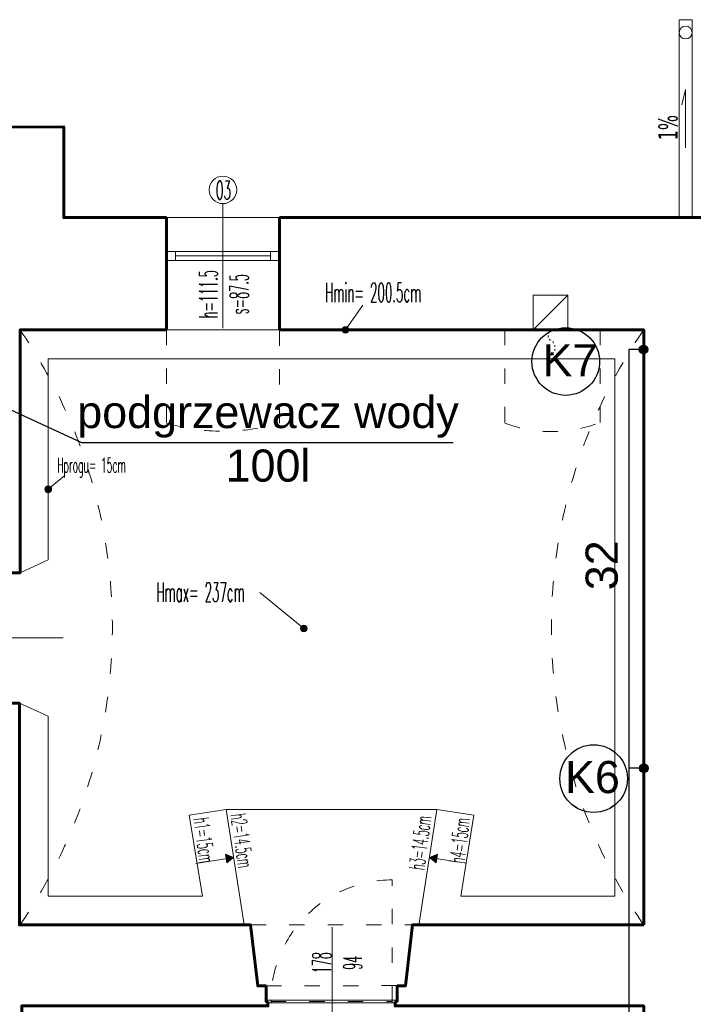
# Model space of a CAD drawing. Header units: millimetres. Extents: x -4784 to -1089, y 53657 to 55321.
# Tile 6 of 32: x -3880 to -3356, y 54555 to 55321. Entities that reach past the tile are written whole.
import ezdxf

# ---------------------------------------------------------------- set-up
doc = ezdxf.new("R2010")
doc.units = ezdxf.units.MM
doc.linetypes.add('ACAD_ISO03W100', pattern=[30, 12, -18])
doc.linetypes.add('GCAD_ISO03W100', pattern=[30, 12, -18])
for name, color, linetype in [('-- K_SANIT_opis', 11, 'Continuous'), ('-- WODA', 5, 'Continuous'), ('-- WODA_piony', 11, 'Continuous')]:
    doc.layers.add(name, color=color, linetype=linetype)
for name, color, linetype, lineweight in [('0.CIENKA', 7, 'Continuous', 5), ('0.GRUBA', 7, 'Continuous', 60), ('0.INSTALACJE ', 7, 'Continuous', 5), ('0.OPISY', 7, 'Continuous', 13), ('0.PRZERYWANA', 7, 'GCAD_ISO03W100', 5), ('_NOŚNE', 7, 'Continuous', 40), ('WYM-BUD', 7, 'Continuous', 13)]:
    doc.layers.add(name, color=color, linetype=linetype, lineweight=lineweight)
doc.styles.add('ARIAL_INSTADT', font='ARIAL.TTF', dxfattribs={"height": 0.18})
doc.styles.add('ROMANS07', font='romans.shx', dxfattribs={"width": 0.7})
doc.styles.add('SIMPLEX', font='simplex.shx', dxfattribs={"width": 0.45, "height": 8})

# ---------------------------------------------------------------- blocks, each defined once
blk = doc.blocks.new('A$C538B7733')
at = {"layer": '-- WODA_piony'}
blk.add_hatch(color=50, dxfattribs=at).paths.add_polyline_path([(-3, 0, 1), (3, 0, 1)])
at = {"layer": '-- WODA_piony', "color": 50}
blk.add_circle((0, 0), 3, dxfattribs=at)
blk = doc.blocks.new('zw$E897')
at = {"layer": '-- K_SANIT_opis'}
blk.add_circle((-1446.79, 1068.35), 26.31, dxfattribs=at)
at = {"layer": '-- WODA'}
blk.add_circle((-1407.72, 1076.41), 3.38, dxfattribs=at)
blk.add_blockref('A$C538B7733', (-1407.72, 1076.41), dxfattribs=at)
at = {"layer": '-- K_SANIT_opis', "insert": (-1447.75, 1069.42), "char_height": 25, "attachment_point": 5, "style": 'ARIAL_INSTADT'}
blk.add_mtext('K6', dxfattribs=at)

msp = doc.modelspace()

# ---------------------------------------------------------------- hatches: boundary and pattern name
at = {"layer": '0.CIENKA', "transparency": 16777216}
h = msp.add_hatch(color=256, dxfattribs=at)
h.paths.add_polyline_path([(-3719.5, 54668.52), (-3719.03, 54665.25), (-3713.84, 54669.34)])
h.paths.add_polyline_path([(-3719.98, 54671.8), (-3719.5, 54668.52), (-3713.84, 54669.34)])
h = msp.add_hatch(color=256, dxfattribs=at)
h.paths.add_polyline_path([(-3555.62, 54668.52), (-3556.1, 54665.25), (-3561.29, 54669.34)])
h.paths.add_polyline_path([(-3555.15, 54671.8), (-3555.62, 54668.52), (-3561.29, 54669.34)])
at = {"layer": '0.INSTALACJE ', "transparency": 16777216}
msp.add_hatch(color=256, dxfattribs=at).paths.add_polyline_path([(-3467.15, 55060.07), (-3466.29, 55062.24), (-3464.84, 55060.41)])
at = {"layer": '0.OPISY', "transparency": 16777216}
for points in [[(-3624.1, 55079.89, 1), (-3629.28, 55079.89, 1)], [(-3860.66, 54955.77, 1), (-3855.47, 54955.77, 1)], [(-3656.49, 54847.5, 1), (-3661.67, 54847.5, 1)]]:
    msp.add_hatch(color=256, dxfattribs=at).paths.add_polyline_path(points)

# ---------------------------------------------------------------- linework, layer by layer
at = {"layer": '-- K_SANIT_opis'}
for p, q in [((-3831.86, 54992.04), (-3933.48, 55038.61)), ((-3542.84, 54992.04), (-3831.86, 54992.04))]:
    msp.add_line(p, q, dxfattribs=at)
for centre in [(-3455.28, 55055.17), (-3433.52, 54730.66)]:
    msp.add_circle(centre, 26.31, dxfattribs=at)
at = {"layer": '-- WODA'}
for p, q in [((-3406.03, 55064.52), (-3406.03, 54362.37)), ((-3394.77, 55064.52), (-3406.03, 55064.52)), ((-3394.56, 54738.79), (-3406.03, 54738.79))]:
    msp.add_line(p, q, dxfattribs=at)
for centre in [(-3394.77, 55064.52), (-3394.44, 54738.72)]:
    msp.add_circle(centre, 3.38, dxfattribs=at)
at = {"layer": '0.CIENKA', "transparency": 16777216}
for points in [[(-3766.07, 55167.14), (-3678.07, 55167.14)], [(-3766.07, 55133.83), (-3766.07, 55140.83), (-3759.07, 55140.83), (-3759.07, 55133.83), (-3766.07, 55133.83)], [(-3759.07, 55133.83), (-3759.07, 55140.83), (-3685.07, 55140.83), (-3685.07, 55133.83), (-3759.07, 55133.83)], [(-3685.07, 55137.33), (-3759.07, 55137.33)], [(-3685.07, 55133.83), (-3685.07, 55140.83), (-3678.07, 55140.83), (-3678.07, 55133.83), (-3685.07, 55133.83)], [(-3678.07, 55079.83), (-3766.07, 55079.83)], [(-3428.56, 55079.83), (-3502.56, 55079.83)], [(-3537.02, 54639.33), (-3417.06, 54639.33), (-3417.06, 55057.33), (-3858.06, 55057.33), (-3858.02, 54900.83)], [(-3880.06, 54890.83), (-3858.02, 54900.83)], [(-3880.56, 54789.33), (-3858.06, 54779.33)], [(-3858.06, 54779.33), (-3858.06, 54639.33), (-3738.11, 54639.33)], [(-3738.11, 54639.33), (-3748.26, 54702.13), (-3719.56, 54706.77)], [(-3569.56, 54616.77), (-3569.56, 54616.77), (-3555.56, 54706.77), (-3719.56, 54706.77), (-3705.56, 54616.83)], [(-3537.02, 54639.33), (-3526.87, 54702.13), (-3555.56, 54706.77)], [(-3743.18, 54664.72), (-3713.73, 54669.3)], [(-3532.89, 54664.87), (-3561.4, 54669.3)], [(-3688.56, 54557.32), (-3688.56, 54558.33), (-3684.68, 54558.33), (-3684.68, 54557.32)], [(-3684.68, 54556.32), (-3687.06, 54556.32)], [(-3590.36, 54557.33), (-3590.36, 54558.33), (-3586.56, 54558.33), (-3586.56, 54557.33)], [(-3590.36, 54556.33), (-3588.06, 54556.33)]]:
    msp.add_lwpolyline(points, dxfattribs=at)
for points in [[(-3719.98, 54671.8), (-3713.84, 54669.34), (-3719.03, 54665.25)], [(-3555.15, 54671.8), (-3561.29, 54669.34), (-3556.1, 54665.25)], [(-3684.68, 54558.32), (-3590.36, 54558.33), (-3590.36, 54556.33), (-3684.68, 54556.32)]]:
    msp.add_lwpolyline(points, close=True, dxfattribs=at)
at = {"layer": '0.GRUBA', "transparency": 16777216}
for points in [[(-4099.41, 55237.5), (-3845.98, 55237.83), (-3845.98, 55167.14), (-3766.07, 55167.14)], [(-3766.07, 55167.14), (-3766.07, 55079.83)], [(-3678.07, 55079.83), (-3678.07, 55167.14)], [(-3678.07, 55167.14), (-3394.69, 55167.14), (-3322.46, 55167.14)], [(-3766.07, 55079.83), (-3880.06, 55079.83), (-3880.06, 54890.83), (-4071.41, 54890.83)], [(-3502.56, 55079.83), (-3678.07, 55079.83)], [(-3428.56, 55079.8), (-3428.56, 55079.83), (-3502.56, 55079.83), (-3502.56, 55079.83)], [(-3394.56, 54616.83), (-3394.56, 55079.83), (-3428.56, 55079.83)], [(-3688.56, 54569.33), (-3695.06, 54569.33), (-3700.56, 54616.83), (-3880.56, 54616.83), (-3880.56, 54789.33), (-3932.56, 54789.33)], [(-3394.56, 54616.83), (-3574.56, 54616.83), (-3580.06, 54569.33), (-3586.56, 54569.33)], [(-3688.56, 54569.33), (-3688.56, 54557.32), (-3687.06, 54557.32)], [(-3586.56, 54569.33), (-3586.56, 54557.33), (-3588.06, 54557.33)], [(-4191.16, 54348.83), (-4191.16, 54353.83), (-4340.16, 54353.83), (-4340.16, 54553.83), (-3927.16, 54553.83), (-3927.16, 54546.33), (-3878.66, 54546.33), (-3878.66, 54553.83), (-3687.06, 54553.83), (-3687.06, 54557.32)], [(-3588.06, 54557.33), (-3588.06, 54553.83), (-3394.56, 54553.83), (-3394.56, 54545.33), (-3341.96, 54545.33), (-3341.96, 54553.83), (-3194.66, 54553.83)]]:
    msp.add_lwpolyline(points, dxfattribs=at)
at = {"layer": '0.INSTALACJE ', "transparency": 16777216}
for points in [[(-3480.56, 55079.87), (-3453.56, 55106.87)], [(-3480.56, 55079.87), (-3480.56, 55079.87), (-3480.56, 55106.87), (-3453.56, 55106.87), (-3453.56, 55079.75), (-3480.56, 55079.87)]]:
    msp.add_lwpolyline(points, dxfattribs=at)
msp.add_lwpolyline([(-3464.84, 55060.41), (-3466.29, 55062.24), (-3467.15, 55060.07)], close=True, dxfattribs=at)
at = {"layer": '0.INSTALACJE ', "linetype": 'ACAD_ISO03W100', "ltscale": 0.1, "transparency": 16777216}
for centre, radius, start, end in [((-3464.25, 55075.31), 4.7, 106.21004, 245.10678), ((-3469.79, 55065.92), 6.24, 312.62197, 55.22518)]:
    msp.add_arc(centre, radius, start, end, dxfattribs=at)
at = {"layer": '0.OPISY', "transparency": 16777216}
for points in [[(-3722.07, 55081.06), (-3722.07, 55178)], [(-3626.69, 55079.89), (-3613.24, 55099.07)], [(-3858.06, 54955.77), (-3845.04, 54966.4)], [(-3693.27, 54875.42), (-3659.08, 54847.5)], [(-3942.52, 54840.08), (-3846.48, 54840.08)], [(-3637.02, 54519.21), (-3637.02, 54615.04)]]:
    msp.add_lwpolyline(points, dxfattribs=at)
for centre, radius in [((-3722.07, 55188.7), 10.7), ((-3626.69, 55079.89), 2.59), ((-3858.06, 54955.77), 2.59), ((-3659.08, 54847.5), 2.59)]:
    msp.add_circle(centre, radius, dxfattribs=at)
at = {"layer": '0.PRZERYWANA', "transparency": 16777216}
for points in [[(-3766.07, 55079.83), (-3766.07, 55079.83), (-3766.07, 55007.27)], [(-3678.07, 55007.27), (-3678.07, 55079.83)], [(-3502.56, 55007.8), (-3502.56, 55079.83)], [(-3428.56, 55079.8), (-3428.56, 55079.8), (-3428.56, 55007.8)], [(-3684.86, 54557.33), (-3590.36, 54557.33), (-3590.36, 54651.83)], [(-3700.56, 54616.83), (-3574.56, 54616.83)], [(-3586.56, 54569.61), (-3691.81, 54569.33)]]:
    msp.add_lwpolyline(points, dxfattribs=at)
for centre, radius, start, end in [((-4216.78, 54848.33), 408.62, 325.49054, 34.50946), ((-3057.85, 54848.33), 408.62, 145.49054, 214.50946), ((-3722.07, 55157.17), 156.23, 253.64212, 286.35788), ((-3466.26, 55103.64), 102.99, 249.35795, 291.46899), ((-3590.36, 54557.33), 94.5, 90, 180.00285)]:
    msp.add_arc(centre, radius, start, end, dxfattribs=at)
at = {"layer": '_NOŚNE', "transparency": 16777216}
msp.add_line((-3402.06, 55082.83), (-3402.06, 55082.83), dxfattribs=at)
at = {"layer": 'WYM-BUD', "transparency": 16777216}
for points in [[(-3356.96, 55321.14), (-3366.96, 55321.14), (-3366.96, 55167.14), (-3356.96, 55167.14), (-3356.96, 55321.14)], [(-3361.96, 55221.55), (-3361.96, 55266.72), (-3365.03, 55254.9)]]:
    msp.add_lwpolyline(points, dxfattribs=at)
msp.add_circle((-3361.96, 55311.14), 5, dxfattribs=at)

# ---------------------------------------------------------------- block references
at = {"layer": '-- WODA'}
for name, p in [('A$C538B7733', (-3394.77, 55064.52)), ('zw$E897', (-1986.73, 53662.32)), ('A$C538B7733', (-3394.44, 54738.72))]:
    msp.add_blockref(name, p, dxfattribs=at)

# ---------------------------------------------------------------- texts
at = {"layer": '-- K_SANIT_opis', "char_height": 25, "attachment_point": 5, "style": 'ARIAL_INSTADT'}
for s, insert in [('K7', (-3451.95, 55056.08)), ('podgrzewacz wody \\P100l', (-3687.02, 54994.88)), ('K6', (-3434.48, 54731.73))]:
    msp.add_mtext(s, dxfattribs=dict(at, insert=insert))
at = {"layer": '-- K_SANIT_opis', "insert": (-3427.14, 54896.64), "char_height": 25, "attachment_point": 5, "rotation": 90, "style": 'ARIAL_INSTADT'}
msp.add_mtext('32', dxfattribs=at)
at = {"layer": '0.OPISY', "ltscale": 2, "transparency": 16777216, "attachment_point": 1, "style": 'SIMPLEX'}
for s, insert, char_height, width in [('\\pxql;O3', (-3727.6, 55195.67), 14.4, 86.193), ('\\pxql;Hmin= 200.5cm', (-3642.54, 55116.32), 14.976, 89.6407), ('\\pxql;Hprogu= 15cm', (-3851.08, 54980.33), 11.52, 68.9544), ('\\pxql;Hmax= 237cm', (-3773.94, 54883.19), 14.976, 89.6407)]:
    msp.add_mtext(s, dxfattribs=dict(at, insert=insert, char_height=char_height, width=width))
for s, insert, char_height, width, rotation in [('\\pxqc;h=111.5\\Ps=87.5', (-3740.71, 55064.48), 14.4, 86.193, 90), ('\\pxql;h3=14.5cm', (-3577.33, 54660.6), 11.9808, 71.7126, 82.53327), ('\\pxql;h4=15cm', (-3546.14, 54665.78), 11.9808, 71.7126, 82.94656), ('\\pxql;h1=15cm', (-3733.19, 54701.06), 11.9808, 71.7126, 277.92542), ('\\pxql;h2=14.5cm', (-3704.3, 54704.25), 11.9808, 71.7126, 278.22881), ('\\pxqc;178\\P94', (-3652.33, 54544.3), 14.4, 86.193, 90)]:
    msp.add_mtext(s, dxfattribs=dict(at, insert=insert, char_height=char_height, width=width, rotation=rotation))
at = {"layer": 'WYM-BUD', "transparency": 16777216, "insert": (-3383.21, 55227.35), "char_height": 15, "width": 51.6546, "attachment_point": 1, "rotation": 90, "style": 'ROMANS07'}
msp.add_mtext('{\\fTahoma|b0|i0|c238|p34;1%}', dxfattribs=at)

doc.saveas('drawing.dxf')
